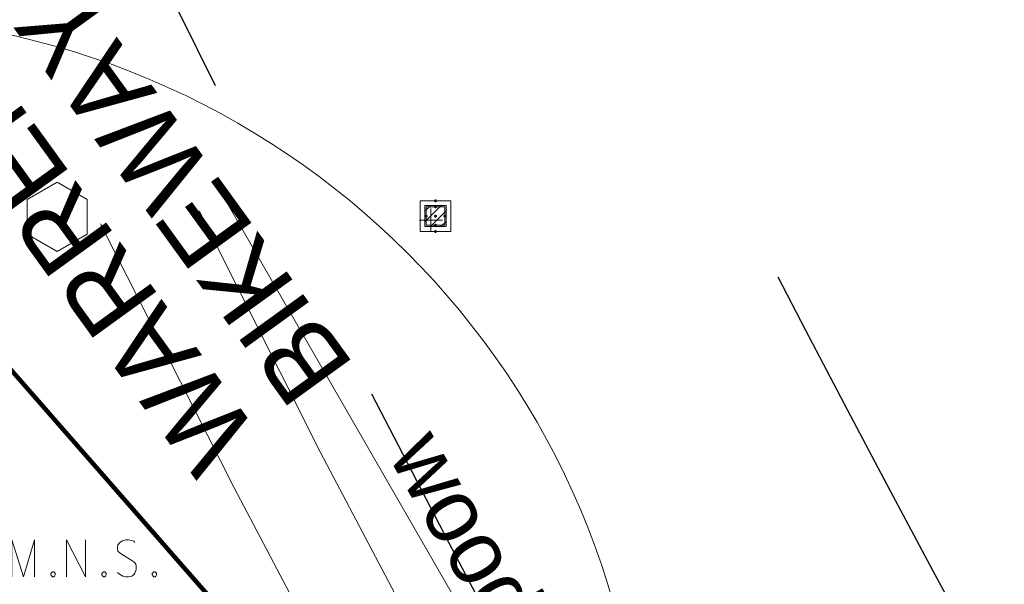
# Model space of a CAD drawing. Header units: feet. Extents: x 2433273 to 2447442, y 555003 to 575201.
# Tile 220 of 226: x 2436279 to 2436386, y 570452 to 570513. Entities that reach past the tile are written whole.
import ezdxf

# ---------------------------------------------------------------- set-up
doc = ezdxf.new("R2010")
doc.units = ezdxf.units.FT
doc.header["$LTSCALE"] = 50
doc.header["$MEASUREMENT"] = 0
for name, pattern in [('corp', [0.4, 0.05, 0.09, 0.08, 0.09, 0.05, -0.04]), ('DGN Style 1', [291.026069, 0.484236, -290.541832]), ('DGN Style 2', [484.236387, 290.541832, -193.694555]), ('DGN Style 4', [775.262456, 387.38911, -193.694555, 0.484236, -193.694555]), ('DGN Style 5', [338.965471, 145.270916, -193.694555]), ('DGN Style 6', [921.017609, 0.484236, -193.694555, 338.965471, -193.694555, 0.484236, -193.694555]), ('DGN Style 7', [968.472775, 435.812749, -193.694555, 145.270916, -193.694555]), ('drainage01', [1.6, 0.85, -0.75]), ('rowex', [4.85, 0.8, -0.375, -0.375, 0.8, -0.3, 0.8, -0.3, 0.8, -0.3]), ('treert', [0.3, -0.15, -0.15])]:
    doc.linetypes.add(name, pattern=pattern)
for name, color, linetype, lineweight in [('DR_X_Cells', 151, 'DGN Style 2', 0), ('DR_X_Cells (Construction)', 151, 'DGN Style 2', 0), ('DR_X_Elev_Flow', 151, 'Continuous', 0), ('DR_X_Elev_Flow (Construction)', 151, 'Continuous', 0), ('DV_X_Corp_Line', 7, 'corp', 0), ('GK_Drainage_Nodes (Construction)', 7, 'Continuous', 53), ('PV_X_Walk', 120, 'DGN Style 5', 0), ('RD_X_Cells', 7, 'Continuous', 0), ('RW_X_Fee_RW', 6, 'rowex', 30), ('SV_P_Control_Cells_Set', 7, 'Continuous', 0), ('SV_X_Text', 7, 'Continuous', 0), ('TX_X_50', 7, 'Continuous', 0), ('UT_X_Electric_Cells', 1, 'Continuous', 0), ('VG_X_Tree_Line_Rt', 3, 'treert', 0)]:
    doc.layers.add(name, color=color, linetype=linetype, lineweight=lineweight)
doc.styles.add('Slanted-Normal LS 0.50', font='font31.shx', dxfattribs={"height": 0.14})
doc.styles.add('Slanted-Normal LS 0.50_0', font='font31.shx')
doc.dimstyles.new('Dec-0  Slanted', dxfattribs={"dimscale": 50, "dimtxt": 0.14, "dimasz": 0.14, "dimexe": 0.07, "dimexo": 0.07, "dimgap": 0.07, "dimtad": 1, "dimdec": 0, "dimzin": 3, "dimdsep": 46, "dimtxsty": 'Slanted-Normal LS 0.50_0', "dimcen": 0.09, "dimclrd": 97, "dimclre": 97, "dimclrt": 7, "dimadec": 0, "dimazin": 3, "dimtfac": 1, "dimtdec": 0, "dimtofl": 0, "dimtmove": 1, "dimatfit": 1, "dimfxl": 1, "dimtzin": 3, "dimlwd": 0, "dimlwe": 0, "dimarcsym": 0})

# ---------------------------------------------------------------- blocks, each defined once
blk = doc.blocks.new('MNAILS_35')
at = {"layer": 'SV_P_Control_Cells_Set', "linetype": 'Continuous', "lineweight": 0}
h = blk.add_hatch(color=7, dxfattribs=at)
edge = h.paths.add_edge_path()
edge.add_arc((0, 0), 0.0249, 0, 360)
at = {"layer": 'SV_P_Control_Cells_Set', "color": 7, "linetype": 'Continuous', "lineweight": 0, "flags": 128}
for points in [[(0.1045, -0.04), (0.1045, 0.04), (0.1299, -0.04), (0.1541, 0.04), (0.1541, -0.04)], [(0.223, -0.04), (0.223, 0.04), (0.2644, -0.04), (0.2644, 0.04)], [(0.3718, 0.0343), (0.3707, 0.0356), (0.3691, 0.0368), (0.3641, 0.0387), (0.358, 0.04), (0.3536, 0.04), (0.352, 0.04), (0.3448, 0.0381), (0.3388, 0.0343), (0.3349, 0.0293), (0.3338, 0.0242), (0.3338, 0.0204), (0.3349, 0.0154), (0.3393, 0.011), (0.3696, -0.0079), (0.3724, -0.0104), (0.3735, -0.0129), (0.3746, -0.0167), (0.3746, -0.0205), (0.374, -0.0243), (0.3735, -0.0268), (0.3724, -0.03), (0.3713, -0.0325), (0.3702, -0.0344), (0.3685, -0.0362), (0.3669, -0.0375), (0.3647, -0.0388), (0.363, -0.0394), (0.358, -0.04), (0.3503, -0.04), (0.3454, -0.0388), (0.3382, -0.0344), (0.3338, -0.0306)], [(0.1927, -0.0293), (0.1955, -0.0293), (0.1971, -0.0306), (0.1988, -0.0331), (0.1988, -0.0362), (0.1971, -0.0388), (0.1955, -0.04), (0.1927, -0.04), (0.1911, -0.0388), (0.1894, -0.0362), (0.1894, -0.0331), (0.1911, -0.0306), (0.1927, -0.0293)], [(0.3035, -0.0293), (0.3062, -0.0293), (0.3079, -0.0306), (0.3095, -0.0331), (0.3095, -0.0362), (0.3079, -0.0388), (0.3062, -0.04), (0.3035, -0.04), (0.3018, -0.0388), (0.3002, -0.0362), (0.3002, -0.0331), (0.3018, -0.0306), (0.3035, -0.0293)], [(0.4126, -0.0293), (0.4154, -0.0293), (0.417, -0.0306), (0.4187, -0.0331), (0.4187, -0.0362), (0.417, -0.0388), (0.4154, -0.04), (0.4126, -0.04), (0.411, -0.0388), (0.4093, -0.0362), (0.4093, -0.0331), (0.411, -0.0306), (0.4126, -0.0293)]]:
    blk.add_lwpolyline(points, dxfattribs=at)
blk = doc.blocks.new('POST_70')
at = {"layer": 'RD_X_Cells', "color": 30, "linetype": 'Continuous', "lineweight": 0, "flags": 128}
blk.add_lwpolyline([(-0.0649, -0.0375), (0, -0.075), (0.0649, -0.0375), (0.0649, 0.0375), (0, 0.075), (-0.0649, 0.0375), (-0.0649, -0.0375)], dxfattribs=at)
blk = doc.blocks.new('GTM_11')
at = {"layer": 'DR_X_Elev_Flow', "color": 151}
for p, q in [((0, 0.075), (0, -0.075)), ((-0.075, 0), (0.075, 0))]:
    blk.add_line(p, q, dxfattribs=at)
at = {"layer": 'DR_X_Elev_Flow (Construction)', "color": 151}
blk.add_point((0, 0), dxfattribs=at)
blk = doc.blocks.new('CB22B-X_10')
at = {"layer": 'DR_X_Cells', "color": 151, "linetype": 'Continuous', "lineweight": 0}
for p, q in [((-1.15, -0.61), (0.61, 1.15)), ((-1.15, 0.52), (-0.52, 1.15)), ((-0.55, -1.15), (1.15, 0.55)), ((0.58, -1.15), (1.15, -0.58))]:
    blk.add_line(p, q, dxfattribs=at)
at = {"layer": 'DR_X_Cells', "color": 151, "linetype": 'drainage01', "lineweight": 0}
blk.add_lwpolyline([(-1.67, 1.67), (1.67, 1.67), (1.67, -1.67), (-1.67, -1.67), (-1.67, 1.67)], close=True, dxfattribs=at)
at = {"layer": 'DR_X_Cells', "color": 151, "linetype": 'Continuous', "lineweight": 0, "flags": 128}
blk.add_lwpolyline([(-1.15, 1.15), (1.15, 1.15), (1.15, -1.15), (-1.15, -1.15), (-1.15, 1.15)], close=True, dxfattribs=at)
at = {"layer": 'DR_X_Cells (Construction)', "color": 20, "linetype": 'drainage01', "lineweight": 0}
blk.add_lwpolyline([(-1, 1), (1, 1), (1, -1), (-1, -1), (-1, 1)], close=True, dxfattribs=at)
at = {"layer": 'GK_Drainage_Nodes (Construction)', "color": 21, "linetype": 'DGN Style 2', "lineweight": 53}
blk.add_point((0, 1.67), dxfattribs=at)
at = {"layer": 'GK_Drainage_Nodes (Construction)', "color": 61, "linetype": 'DGN Style 6', "lineweight": 53}
for p in [(-1, 0), (0, 1), (1, 0), (0, -1)]:
    blk.add_point(p, dxfattribs=at)
at = {"layer": 'GK_Drainage_Nodes (Construction)', "color": 151, "linetype": 'DGN Style 7', "lineweight": 53}
blk.add_point((0, 0), dxfattribs=at)
at = {"layer": 'GK_Drainage_Nodes (Construction)', "color": 21, "linetype": 'DGN Style 5', "lineweight": 53}
blk.add_point((0, 0), dxfattribs=at)
at = {"layer": 'GK_Drainage_Nodes (Construction)', "color": 40, "linetype": 'DGN Style 4', "lineweight": 53}
blk.add_point((0, 0), dxfattribs=at)
at = {"layer": 'GK_Drainage_Nodes (Construction)', "color": 223, "linetype": 'DGN Style 1', "lineweight": 53}
blk.add_point((0, -1.67), dxfattribs=at)

msp = doc.modelspace()

# ---------------------------------------------------------------- linework, layer by layer
at = {"layer": 'DV_X_Corp_Line', "flags": 128}
msp.add_lwpolyline([(2438340.89, 568548.62), (2437421.88, 568022.4), (2436416.72, 569777.84), (2436649.53, 569785.82), (2436333.8, 570337.21, -0.04279), (2436125.96, 570785.06)], format="xyb", dxfattribs=at)
at = {"layer": 'PV_X_Walk', "flags": 128}
for points in [[(2436336.4, 570418.55), (2436324.16, 570442.33), (2436311.57, 570466.24), (2436298.45, 570492.4)], [(2436327.96, 570413.87), (2436315.65, 570436.89), (2436302.2, 570462.42), (2436287.74, 570490.97)]]:
    msp.add_lwpolyline(points, dxfattribs=at)
at = {"layer": 'RW_X_Fee_RW', "flags": 128}
msp.add_lwpolyline([(2436110.55, 570994.74, 0.060663), (2436377.19, 570362.06), (2436699.64, 569798.92)], format="xyb", dxfattribs=at)
at = {"layer": 'RW_X_Fee_RW'}
msp.add_arc((2438822.42, 571765.31), 2774.22, 195.86168, 208.83024, dxfattribs=at)
at = {"layer": 'UT_X_Electric_Cells'}
msp.add_circle((2436258.93, 570425.76), 87.79, dxfattribs=at)
at = {"layer": 'VG_X_Tree_Line_Rt', "flags": 128}
msp.add_lwpolyline([(2436300.61, 570494.75), (2436330.69, 570442.48), (2436335.25, 570432.16), (2436348.92, 570417.44), (2436359.94, 570416.94), (2436377.87, 570430.52)], dxfattribs=at)

# ---------------------------------------------------------------- block references
at = {"layer": 'DR_X_Cells', "color": 151, "linetype": 'Continuous', "lineweight": 0}
msp.add_blockref('CB22B-X_10', (2436324.07, 570491.83), dxfattribs=at)
at = {"layer": 'DR_X_Elev_Flow', "color": 151, "xscale": 16.66666666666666, "yscale": 16.66666666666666, "zscale": 16.66666666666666}
msp.add_blockref('GTM_11', (2436323.58, 570491.39), dxfattribs=at)
at = {"layer": 'RD_X_Cells', "color": 30, "linetype": 'Continuous', "lineweight": 0, "xscale": 50, "yscale": 50, "zscale": 50}
msp.add_blockref('POST_70', (2436283.04, 570491.74), dxfattribs=at)
at = {"layer": 'SV_P_Control_Cells_Set', "color": 7, "linetype": 'Continuous', "lineweight": 0, "xscale": 50, "yscale": 50, "zscale": 50}
msp.add_blockref('MNAILS_35', (2436272.89, 570454.7), dxfattribs=at)

# ---------------------------------------------------------------- texts
at = {"layer": 'SV_X_Text', "style": 'Slanted-Normal LS 0.50'}
msp.add_text('woods', height=7, rotation=299.9182, dxfattribs=at).set_placement((2436318.83, 570465.9))
at = {"layer": 'TX_X_50', "insert": (2436298.18, 570463.05), "char_height": 8.5, "attachment_point": 1, "rotation": 125.8957, "line_spacing_factor": 0.9, "style": 'Slanted-Normal LS 0.50'}
msp.add_mtext('WARREN\\PBIKEWAY', dxfattribs=at)

# ---------------------------------------------------------------- leaders
at = {"layer": 'SV_X_Text', "color": 97, "linetype": 'Continuous', "lineweight": 0, "annotation_type": 0, "has_hookline": 1, "hookline_direction": 1, "text_width": 151.89}
msp.add_leader([(2436311.51, 570436.88), (2436263.84, 570491.33), (2436256.84, 570491.33)], dimstyle='Dec-0  Slanted', override={"dimtad": 0, "dimclrd": 0, "dimlwd": 65534}, dxfattribs=at)

doc.saveas('drawing.dxf')
